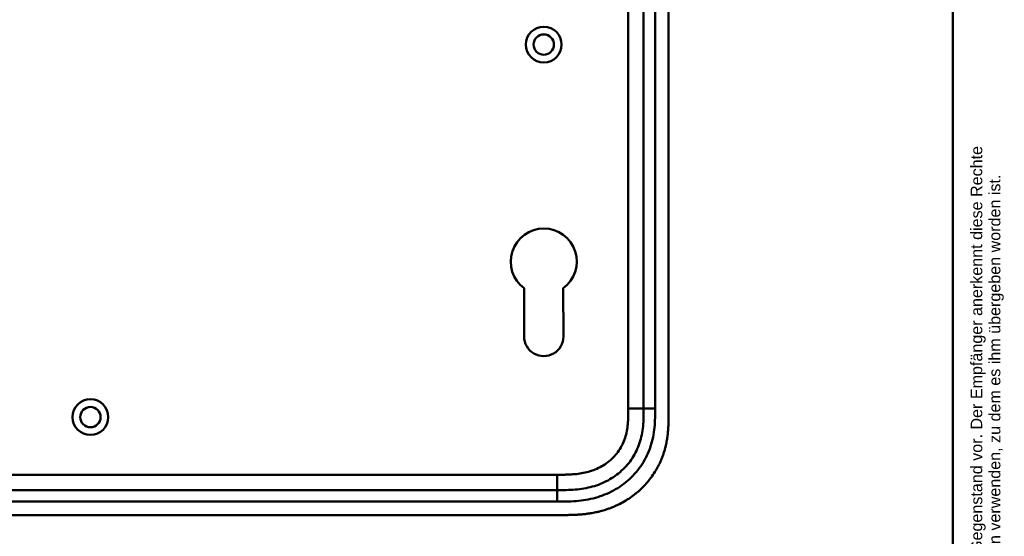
# Model space of a CAD drawing. Header units: millimetres. Extents: x 20 to 833, y 20 to 574.
# Tile 18 of 21: x 577 to 833, y 266 to 401. Entities that reach past the tile are written whole.
import ezdxf
from ezdxf.enums import TextEntityAlignment as Align

# ---------------------------------------------------------------- set-up
doc = ezdxf.new("R2010")
doc.units = ezdxf.units.MM
doc.header["$LTSCALE"] = 2
for name, color, linetype, lineweight in [('Sichtbare Kanten(DIN)', 7, 'Continuous', 50), ('Sichtbare tangentiale Kanten(DIN)', 7, 'Continuous', 50), ('Skizziergeometrie(DIN)', 7, 'Continuous', 50), ('Symbole(DIN)', 7, 'Continuous', 25)]:
    doc.layers.add(name, color=color, linetype=linetype, lineweight=lineweight)
doc.styles.add('Aktuell-DIN', font='arial.ttf')
doc.styles.add('Textstil10', font='arial.ttf')
doc.styles.add('Textstil41', font='arial.ttf', dxfattribs={"width": 0.8})
doc.styles.add('Textstil83', font='arial.ttf', dxfattribs={"width": 0.8})

# ---------------------------------------------------------------- blocks, each defined once
blk = doc.blocks.new('Ränder Standardrahmen')
at = {"layer": 'Skizziergeometrie(DIN)', "flags": 128}
blk.add_lwpolyline([(10, 10), (10, 287), (410, 287), (410, 10), (10, 10)], dxfattribs=at)
blk = doc.blocks.new('Schriftfelder Heusser')
at = {"layer": 'Symbole(DIN)', "color": 7, "insert": (293.33, 191.7), "char_height": 1.5, "width": 182.3003, "attachment_point": 1, "rotation": 90, "line_spacing_factor": 0.944221, "style": 'Aktuell-DIN'}
blk.add_mtext('\\fArial|b0|i0;\\H1.5000;Die Schlossfabrik Heusser AG ist Eigentümerin dieses Dokumentes und behält sich alle Rechte an diesem und dem dargestellten Gegenstand vor. Der Empfänger anerkennt diese Rechte\\Pund wird das Dokument nicht ohne schriftliche Ermächtigung der Eigentümerin Dritten zugänglich machen oder zu anderen Zwecken verwenden, zu dem es ihm übergeben worden ist.\\P ', dxfattribs=at)
at = {"layer": 'Symbole(DIN)', "color": 179, "true_color": 0x262659}
for tag, height, style, p in [('AUTOR', 2.49, 'Aktuell-DIN', (240.03, 219.26)), ('KONTROLLDATUM', 2, 'Textstil10', (217.42, 215.04)), ('KONTROLLIERT_VON', 2, 'Textstil10', (239.98, 215.05))]:
    blk.add_attdef(tag, text='', height=height, dxfattribs=dict(at, style=style)).set_placement(p, align=Align.MIDDLE_LEFT)
at = {"layer": 'Symbole(DIN)', "color": 179, "true_color": 0x262659, "style": 'Textstil10'}
blk.add_attdef('ERSTELLUNGSDATUM_001', (217.23, 218.29), '', height=2, dxfattribs=at)
at = {"layer": 'Symbole(DIN)', "color": 7, "style": 'Textstil83', "width": 0.8}
blk.add_attdef('Anfänglicher_Ansichtsmaßstab_001', (281.57, 213.34), '', height=2.3, dxfattribs=at)
at = {"layer": 'Symbole(DIN)', "color": 179, "true_color": 0x262659, "style": 'Textstil10'}
blk.add_attdef('PROJEKT', text='', height=2, dxfattribs=at).set_placement((217.77, 209.72), align=Align.BOTTOM_LEFT)
at = {"layer": 'Symbole(DIN)', "color": 7, "style": 'Textstil41', "width": 0.8}
blk.add_attdef('STATUS', text='', height=5, dxfattribs=at).set_placement((284.53, 195.86), align=Align.MIDDLE_CENTER)

msp = doc.modelspace()

# ---------------------------------------------------------------- linework, layer by layer
at = {"layer": 'Sichtbare Kanten(DIN)'}
for p, q in [((746.031, 298.547), (746.031, 489.978)), ((739.531, 299.547), (739.531, 488.978)), ((708.431, 318.248), (708.452, 330.823)), ((718.589, 330.807), (718.631, 318.257)), ((572.07, 278.262), (716.993, 278.262)), ((559.07, 271.762), (717.993, 271.762))]:
    msp.add_line(p, q, dxfattribs=at)
for centre, radius in [((713.531, 394.262), 4.65), ((713.531, 394.262), 2.65), ((595.531, 297.262), 4.65), ((595.531, 297.262), 2.65)]:
    msp.add_circle(centre, radius, dxfattribs=at)
for centre, radius, start, end in [((713.531, 337.762), 8.6, 306.01959, 233.79375), ((713.531, 318.24), 5.1, 179.90875, 0.19467)]:
    msp.add_arc(centre, radius, start, end, dxfattribs=at)
msp.add_open_spline([(713.388, 400.75), (713.396, 400.75), (713.405, 400.75), (713.414, 400.75)], degree=3, dxfattribs=at)
for points, knots in [([(716.993, 278.262), (717.799, 278.262), (719.395, 278.264), (721.732, 278.371), (723.997, 278.647), (726.915, 279.285), (730.349, 280.647), (733.933, 283.19), (736.763, 286.532), (738.322, 289.811), (739.07, 292.64), (739.399, 294.857), (739.53, 297.163), (739.531, 298.747), (739.531, 299.547)], [18.3883596, 18.3883596, 18.3883596, 18.3883596, 18.6318617, 18.875363, 19.1188643, 19.3623656, 19.8493681, 20.3363707, 20.8233732, 21.3103757, 21.553877, 21.7973783, 22.0408796, 22.2843823, 22.2843823, 22.2843823, 22.2843823]), ([(717.993, 271.762), (718.59, 271.762), (719.641, 271.763), (720.853, 271.788), (721.765, 271.823), (722.375, 271.856), (723.138, 271.91), (723.748, 271.965), (724.512, 272.048), (725.122, 272.128), (726.037, 272.269), (726.948, 272.439), (728.155, 272.717), (729.051, 272.965), (729.939, 273.246), (730.526, 273.45), (731.397, 273.78), (732.256, 274.143), (733.517, 274.748), (734.607, 275.352), (735.921, 276.185), (736.933, 276.913), (738.14, 277.896), (739.058, 278.741), (740.138, 279.865), (740.947, 280.816), (741.881, 282.065), (742.565, 283.11), (743.259, 284.333), (743.677, 285.171), (744.059, 286.026), (744.296, 286.604), (744.569, 287.334), (744.769, 287.926), (744.996, 288.671), (745.159, 289.272), (745.376, 290.179), (745.559, 291.093), (745.747, 292.318), (745.848, 293.238), (745.924, 294.157), (745.962, 294.768), (745.996, 295.531), (746.013, 296.139), (746.026, 296.896), (746.031, 297.649), (746.032, 298.248), (746.031, 298.547)], [0.00000945, 0.00000945, 0.00000945, 0.00000945, 0.04167564, 0.07292528, 0.08334182, 0.10417491, 0.11459146, 0.13542455, 0.1458411, 0.16667419, 0.17709074, 0.20834038, 0.22917347, 0.26042311, 0.27083965, 0.29167275, 0.30208929, 0.33333893, 0.35417202, 0.39583821, 0.4166713, 0.45833749, 0.47917058, 0.52083676, 0.54166985, 0.58333604, 0.60416913, 0.64583532, 0.66666841, 0.69791805, 0.70833459, 0.72916769, 0.73958423, 0.76041733, 0.77083387, 0.79166696, 0.80208351, 0.83333315, 0.85416624, 0.88541588, 0.89583243, 0.91666552, 0.92708206, 0.94791516, 0.9583317, 0.9791648, 0.99999789, 0.99999789, 0.99999789, 0.99999789])]:
    msp.add_open_spline(points, degree=3, knots=knots, dxfattribs=at)
at = {"layer": 'Sichtbare tangentiale Kanten(DIN)'}
for p, q in [((735.531, 299.547), (735.531, 488.978)), ((742.531, 488.978), (742.531, 299.547)), ((735.531, 299.547), (739.531, 299.547)), ((739.531, 299.547), (742.531, 299.547)), ((572.07, 282.262), (716.993, 282.262)), ((716.993, 282.262), (716.993, 278.262)), ((716.993, 278.262), (716.993, 275.262)), ((716.993, 275.262), (572.07, 275.262))]:
    msp.add_line(p, q, dxfattribs=at)
for points, knots in [([(742.531, 299.547), (742.532, 298.747), (742.531, 297.1), (742.39, 294.566), (742.016, 292.043), (741.149, 288.753), (739.311, 284.885), (735.978, 280.952), (731.787, 277.981), (727.808, 276.407), (724.491, 275.684), (721.969, 275.377), (719.446, 275.263), (717.799, 275.262), (716.993, 275.262)], [18.388359, 18.388359, 18.388359, 18.388359, 18.6318621, 18.8753634, 19.1188646, 19.3623659, 19.8493685, 20.336371, 20.8233735, 21.3103761, 21.5538774, 21.7973786, 22.0408799, 22.2843826, 22.2843826, 22.2843826, 22.2843826]), ([(716.993, 282.262), (717.157, 282.262), (717.321, 282.262), (717.484, 282.263), (717.927, 282.263), (718.369, 282.265), (718.812, 282.271), (718.964, 282.273), (719.117, 282.276), (719.269, 282.28), (719.345, 282.281), (719.421, 282.283), (719.498, 282.285), (719.574, 282.287), (719.65, 282.29), (719.729, 282.292), (720.039, 282.302), (720.334, 282.315), (720.639, 282.333), (720.647, 282.333), (720.654, 282.334), (720.661, 282.334), (721.279, 282.37), (721.867, 282.422), (722.46, 282.498), (722.469, 282.499), (722.478, 282.5), (722.487, 282.501), (723.088, 282.579), (723.68, 282.68), (724.269, 282.811), (724.275, 282.812), (724.28, 282.813), (724.285, 282.815), (724.885, 282.949), (725.481, 283.115), (726.061, 283.313), (726.064, 283.314), (726.067, 283.315), (726.071, 283.317), (726.657, 283.518), (727.238, 283.756), (727.797, 284.029), (728.356, 284.302), (728.901, 284.612), (729.421, 284.956), (729.941, 285.301), (730.439, 285.682), (730.906, 286.094), (731.376, 286.508), (731.821, 286.96), (732.227, 287.436), (732.631, 287.911), (733.005, 288.419), (733.336, 288.947), (733.665, 289.472), (733.958, 290.026), (734.207, 290.59), (734.454, 291.149), (734.664, 291.732), (734.833, 292.321), (734.835, 292.325), (734.836, 292.329), (734.837, 292.333), (735.003, 292.911), (735.132, 293.498), (735.23, 294.092), (735.231, 294.101), (735.233, 294.11), (735.234, 294.119), (735.331, 294.708), (735.397, 295.297), (735.442, 295.914), (735.443, 295.921), (735.443, 295.929), (735.444, 295.936), (735.466, 296.241), (735.482, 296.535), (735.494, 296.836), (735.507, 297.146), (735.515, 297.455), (735.521, 297.763), (735.532, 298.359), (735.532, 298.954), (735.531, 299.547)], [0, 0, 0, 0, 0.0490671, 0.0490671, 0.0490671, 0.1818725, 0.1818725, 0.1818725, 0.2275822, 0.2275822, 0.2275822, 0.2504376, 0.2504376, 0.2504376, 0.2732931, 0.2732931, 0.2732931, 0.3625526, 0.3625526, 0.3625526, 0.3647147, 0.3647147, 0.3647147, 0.5447737, 0.5447737, 0.5447737, 0.5475879, 0.5475879, 0.5475879, 0.7297386, 0.7297386, 0.7297386, 0.7313885, 0.7313885, 0.7313885, 0.9165146, 0.9165146, 0.9165146, 0.9175992, 0.9175992, 0.9175992, 1.1050076, 1.1050076, 1.1050076, 1.2924792, 1.2924792, 1.2924792, 1.4799717, 1.4799717, 1.4799717, 1.6686885, 1.6686885, 1.6686885, 1.8566662, 1.8566662, 1.8566662, 2.0435313, 2.0435313, 2.0435313, 2.2286199, 2.2286199, 2.2286199, 2.2299464, 2.2299464, 2.2299464, 2.4117448, 2.4117448, 2.4117448, 2.4144628, 2.4144628, 2.4144628, 2.594816, 2.594816, 2.594816, 2.5970115, 2.5970115, 2.5970115, 2.6862568, 2.6862568, 2.6862568, 2.7781066, 2.7781066, 2.7781066, 2.9561096, 2.9561096, 2.9561096, 2.9561096])]:
    msp.add_open_spline(points, degree=3, knots=knots, dxfattribs=at)

# ---------------------------------------------------------------- block references
at = {"xscale": 2, "yscale": 2, "zscale": 2}
for name, p in [('Ränder Standardrahmen', (0, 0)), ('Schriftfelder Heusser', (238, -362.833))]:
    msp.add_blockref(name, p, dxfattribs=at)

doc.saveas('drawing.dxf')
